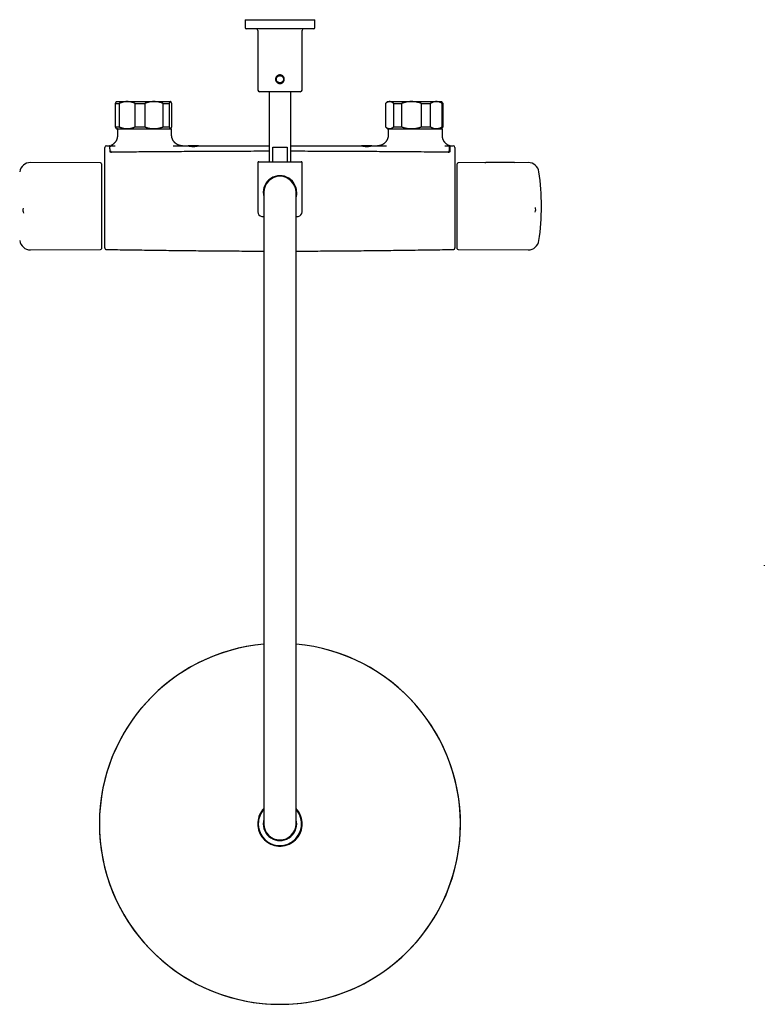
# Model space of a CAD drawing. Header units: millimetres. Extents: x 8 to 1655, y 12 to 2550.
# Tile 2 of 10: x 697 to 1110, y 740 to 1286. Entities that reach past the tile are written whole.
import ezdxf

# ---------------------------------------------------------------- set-up
doc = ezdxf.new("R2010")
doc.units = ezdxf.units.MM

msp = doc.modelspace()

# ---------------------------------------------------------------- linework, layer by layer
at = {"color": 7, "linetype": 'Continuous', "lineweight": 30}
for p, q in [((822.09, 1285.7), (822.09, 1281.2)), ((822.09, 1285.7), (841.34, 1285.7)), ((841.34, 1285.7), (860.59, 1285.7)), ((860.59, 1281.2), (860.59, 1285.7)), ((860.09, 1280.7), (822.59, 1280.7)), ((829.09, 1279.7), (829.09, 1246.7)), ((853.59, 1246.7), (853.59, 1279.7)), ((841.34, 1245.7), (830.09, 1245.7)), ((835.34, 1245.7), (835.34, 1207)), ((852.59, 1245.7), (841.34, 1245.7)), ((847.34, 1207), (847.34, 1245.7)), ((750.24, 1239.3), (752.29, 1239.3)), ((750.24, 1226.3), (750.24, 1239.3)), ((750.84, 1240.3), (750.71, 1240.17)), ((750.84, 1240.3), (756.71, 1240.3)), ((752.29, 1239.3), (752.29, 1226.3)), ((756.71, 1240.3), (771.58, 1240.3)), ((761.13, 1239.3), (766.44, 1239.3)), ((761.13, 1226.3), (761.13, 1239.3)), ((766.44, 1239.3), (766.44, 1226.3)), ((771.58, 1240.3), (780.71, 1240.3)), ((776.73, 1226.3), (776.73, 1239.3)), ((776.73, 1239.3), (779.99, 1239.3)), ((779.99, 1239.3), (779.99, 1226.3)), ((780.71, 1240.3), (780.84, 1240.3)), ((780.97, 1240.17), (780.84, 1240.3)), ((781.43, 1226.3), (781.43, 1239.3)), ((900.84, 1240.3), (899.84, 1239.3)), ((899.84, 1239.3), (899.84, 1226.3)), ((899.84, 1239.3), (899.87, 1239.3)), ((899.87, 1239.3), (899.87, 1226.3)), ((900.84, 1240.3), (902.11, 1240.3)), ((902.11, 1240.3), (914.21, 1240.3)), ((904.35, 1239.3), (908.67, 1239.3)), ((904.35, 1226.3), (904.35, 1239.3)), ((908.67, 1239.3), (908.67, 1226.3)), ((914.21, 1240.3), (927.94, 1240.3)), ((919.74, 1226.3), (919.74, 1239.3)), ((919.74, 1239.3), (924.64, 1239.3)), ((924.64, 1239.3), (924.64, 1226.3)), ((927.94, 1240.3), (930.84, 1240.3)), ((931.84, 1239.3), (930.84, 1240.3)), ((931.23, 1226.3), (931.23, 1239.3)), ((931.23, 1239.3), (931.84, 1239.3)), ((931.84, 1226.3), (931.84, 1239.3)), ((750.24, 1226.3), (752.29, 1226.3)), ((750.71, 1225.43), (750.84, 1225.3)), ((750.84, 1225.3), (756.71, 1225.3)), ((751.34, 1225.1), (751.34, 1221.45)), ((756.71, 1225.3), (771.58, 1225.3)), ((761.13, 1226.3), (766.44, 1226.3)), ((771.58, 1225.3), (772.05, 1225.3)), ((772.05, 1225.3), (781.14, 1225.3)), ((776.73, 1226.3), (779.99, 1226.3)), ((780.84, 1225.3), (780.97, 1225.43)), ((781.34, 1221.8), (781.34, 1225.1)), ((899.84, 1226.3), (900.84, 1225.3)), ((899.84, 1226.3), (899.87, 1226.3)), ((900.84, 1225.3), (902.11, 1225.3)), ((901.34, 1225.1), (901.34, 1221.8)), ((902.11, 1225.3), (914.21, 1225.3)), ((904.35, 1226.3), (908.67, 1226.3)), ((914.21, 1225.3), (922.05, 1225.3)), ((919.74, 1226.3), (924.64, 1226.3)), ((922.05, 1225.3), (931.14, 1225.3)), ((930.84, 1225.3), (931.84, 1226.3)), ((931.23, 1226.3), (931.84, 1226.3)), ((931.34, 1221.45), (931.34, 1225.1)), ((745.3, 1215.84), (746.98, 1215.84)), ((747.55, 1213), (747.57, 1212.45)), ((747.57, 1212.45), (747.57, 1212.6)), ((748, 1215.8), (748.02, 1215.8)), ((748.02, 1215.8), (750.08, 1215.8)), ((796.2, 1215.8), (790.49, 1215.8)), ((837.37, 1215), (845.31, 1215)), ((837.37, 1207), (837.37, 1215)), ((845.31, 1215), (845.31, 1207)), ((892.18, 1215.8), (886.48, 1215.8)), ((932.6, 1215.8), (934.66, 1215.8)), ((934.66, 1215.8), (934.68, 1215.8)), ((935.11, 1212.45), (935.13, 1213)), ((935.11, 1212.6), (935.11, 1212.45)), ((935.13, 1213), (935.13, 1213)), ((935.36, 1212.56), (935.37, 1212.61)), ((935.63, 1215.84), (935.63, 1215.82)), ((935.63, 1215.84), (937.3, 1215.84)), ((742, 1206.3), (703.17, 1206.47)), ((829.09, 1206.5), (829.09, 1179.17)), ((829.59, 1207), (853.09, 1207)), ((853.59, 1179.17), (853.59, 1206.5)), ((978.83, 1206.47), (940, 1206.3)), ((970.15, 1206.56), (956.35, 1206.56)), ((742.5, 1205.8), (742.5, 1180.25)), ((939.5, 1180.7), (939.5, 1205.8)), ((837.34, 1198.33), (837.34, 1197.95)), ((845.34, 1197.95), (845.34, 1198.33)), ((832.44, 1190), (832.44, 1160)), ((850.24, 1160), (850.24, 1190)), ((699.12, 1181.17), (699.12, 1181.16)), ((742.5, 1180.25), (742.5, 1158.79)), ((939.5, 1158.79), (939.5, 1180.7)), ((982.87, 1181.67), (982.87, 1181.69)), ((699.4, 1178.48), (699.4, 1178.47)), ((703.17, 1158.13), (742, 1158.29)), ((832.44, 1160), (832.44, 870)), ((850.24, 870), (850.24, 1160)), ((940, 1158.29), (978.83, 1158.13)), ((832.44, 870), (832.44, 840)), ((850.24, 840), (850.24, 870)), ((829.24, 840.66), (829.24, 839.33)), ((853.44, 839.33), (853.44, 840.66)), ((840.98, 827.9), (841.7, 827.9))]:
    msp.add_line(p, q, dxfattribs=at)
at = {"color": 7, "linetype": 'Continuous', "lineweight": 30, "flags": 128}
for points in [[(831.27, 1176.69), (832.28, 1176.57), (832.44, 1176.56)], [(850.24, 1176.56), (850.4, 1176.57), (851.4, 1176.69)], [(1109.62, 983.29), (1109.62, 983.22), (1109.62, 982.94)]]:
    msp.add_lwpolyline(points, dxfattribs=at)
at = {"color": 7, "linetype": 'Continuous', "lineweight": 30}
for centre, radius, start, end in [((822.59, 1281.2), 0.5, 180, 270), ((828.09, 1279.7), 1, 0, 90), ((854.59, 1279.7), 1, 90, 180), ((860.09, 1281.2), 0.5, 270, 0), ((830.09, 1246.7), 1, 180, 270), ((852.59, 1246.7), 1, 270, 0), ((751.54, 1225.1), 0.2, 90, 180), ((781.14, 1225.1), 0.2, 0, 90), ((901.54, 1225.1), 0.2, 90, 180), ((931.14, 1225.1), 0.2, 0, 90), ((745.3, 1214.84), 1, 90, 180), ((937.3, 1214.84), 1, 0, 90), ((703.14, 1200.47), 6, 89.75, 171.5732), ((742, 1205.8), 0.5, 0, 89.75), ((829.59, 1206.5), 0.5, 90, 180), ((853.09, 1206.5), 0.5, 0, 90), ((940, 1205.8), 0.5, 90.25, 180), ((978.86, 1200.47), 6, 8.4268, 90.25), ((856.2, 1182.3), 130, 351.5732, 8.4268), ((841.34, 1190), 9.25, 1.6914, 195.7511), ((841.34, 1190), 8.9, 0, 180), ((841.34, 1190), 9, 16.749, 44.2732), ((703, 1180.2), 4, 166.0883, 205.6116), ((831.59, 1179.17), 2.5, 180, 262.7727), ((851.09, 1179.17), 2.5, 277.2273, 0), ((979, 1180.66), 4, 336.0865, 14.7992), ((703.14, 1164.13), 6, 188.4268, 270.25), ((978.86, 1164.13), 6, 269.75, 351.5732), ((742, 1158.79), 0.5, 270.25, 0), ((940, 1158.79), 0.5, 180, 269.75), ((841.34, 840), 100, 95.1061, 270), ((841.34, 840), 100, 180, 84.8939), ((841.34, 840), 100, 95.1061, 180), ((841.34, 840), 100, 270, 84.8939), ((841.34, 840), 12.31, 136.305, 175.3891), ((841.34, 840), 12, 137.8736, 180), ((841.34, 840), 12, 137.8736, 180), ((841.34, 840), 12, 180, 42.1264), ((841.34, 840), 12.31, 4.6109, 43.695), ((841.34, 840), 12, 352.8808, 42.1264), ((841.34, 840), 12.31, 175.3891, 184.6109), ((841.34, 840), 9.28, 163.6518, 0), ((841.34, 840), 9.08, 168.7297, 0), ((841.34, 840), 9.28, 0, 16.3482), ((841.34, 840), 9.08, 0, 11.2703), ((841.34, 840), 12.31, 355.3891, 4.6109), ((841.34, 840), 12.31, 184.6109, 266.7279), ((841.34, 840), 8.9, 180, 0), ((841.34, 840), 12, 270, 352.8808), ((841.34, 840), 12.31, 273.2721, 355.3891), ((841.34, 840), 12.31, 266.7279, 273.2721)]:
    msp.add_arc(centre, radius, start, end, dxfattribs=at)
for centre, major_axis, start_param, end_param in [((828.84, 840.66), (-0.358, -0.179), 2.678052, 3.634684), ((853.84, 840.66), (0.358, -0.179), 2.648502, 3.605134), ((828.84, 839.33), (-0.358, 0.179), 2.648502, 3.605134), ((853.84, 839.33), (0.358, 0.179), 2.678052, 3.634684), ((840.98, 827.5), (0.179, -0.358), 2.678052, 3.693948), ((841.7, 827.5), (-0.179, -0.358), 2.589237, 3.605134)]:
    msp.add_ellipse(centre, major_axis=major_axis, ratio=0.99981, start_param=start_param, end_param=end_param, dxfattribs=at)
for points, knots in [([(843.76, 1252.43), (843.75, 1252.35), (843.73, 1252.19), (843.66, 1251.97), (843.58, 1251.75), (843.45, 1251.51), (843.29, 1251.27), (843.09, 1251.04), (842.85, 1250.83), (842.59, 1250.66), (842.31, 1250.52), (842.01, 1250.41), (841.7, 1250.35), (841.38, 1250.32), (841.07, 1250.34), (840.76, 1250.39), (840.45, 1250.48), (840.17, 1250.61), (839.9, 1250.78), (839.65, 1250.98), (839.45, 1251.18), (839.3, 1251.39), (839.18, 1251.59), (839.07, 1251.81), (838.99, 1252.03), (838.94, 1252.26), (838.9, 1252.49), (838.89, 1252.73), (838.91, 1252.97), (838.95, 1253.2), (839.01, 1253.43), (839.1, 1253.65), (839.22, 1253.88), (839.38, 1254.12), (839.59, 1254.36), (839.83, 1254.57), (840.09, 1254.74), (840.37, 1254.88), (840.67, 1254.98), (840.98, 1255.05), (841.29, 1255.07), (841.61, 1255.06), (841.92, 1255), (842.22, 1254.91), (842.51, 1254.78), (842.78, 1254.62), (843.02, 1254.42), (843.22, 1254.21), (843.38, 1254), (843.5, 1253.8), (843.6, 1253.59), (843.68, 1253.37), (843.74, 1253.14), (843.77, 1252.9), (843.78, 1252.66), (843.77, 1252.51), (843.76, 1252.43)], [0, 0, 0, 0, 0.015519, 0.031292, 0.046886, 0.062548, 0.083503, 0.104233, 0.125102, 0.145897, 0.166628, 0.18763, 0.208525, 0.229246, 0.250125, 0.270888, 0.291758, 0.312603, 0.333382, 0.354343, 0.375057, 0.39058, 0.406287, 0.421904, 0.437478, 0.453172, 0.468774, 0.484556, 0.500179, 0.515703, 0.531489, 0.547094, 0.562742, 0.583598, 0.604444, 0.625246, 0.64604, 0.666753, 0.687719, 0.708608, 0.729312, 0.750164, 0.77093, 0.791632, 0.812605, 0.833377, 0.854286, 0.875021, 0.890549, 0.906205, 0.921843, 0.9374, 0.953052, 0.968663, 0.984416, 1, 1, 1, 1]), ([(839.35, 1252.92), (839.34, 1252.83), (839.33, 1252.63), (839.36, 1252.39), (839.4, 1252.2), (839.44, 1252.07), (839.48, 1251.94), (839.54, 1251.81), (839.62, 1251.67), (839.72, 1251.51), (839.83, 1251.38), (839.91, 1251.29), (839.96, 1251.24), (840.01, 1251.2), (840.07, 1251.15), (840.12, 1251.11), (840.18, 1251.07), (840.24, 1251.02), (840.31, 1250.98), (840.38, 1250.94), (840.46, 1250.9), (840.55, 1250.86), (840.65, 1250.82), (840.81, 1250.76), (841.03, 1250.71), (841.25, 1250.7), (841.42, 1250.7), (841.53, 1250.71), (841.65, 1250.72), (841.76, 1250.74), (841.92, 1250.78), (842.11, 1250.85), (842.27, 1250.92), (842.37, 1250.98), (842.41, 1251.01), (842.46, 1251.04), (842.52, 1251.09), (842.59, 1251.14), (842.66, 1251.2), (842.72, 1251.25), (842.78, 1251.31), (842.84, 1251.37), (842.89, 1251.43), (842.99, 1251.56), (843.11, 1251.75), (843.23, 1252.02), (843.3, 1252.28), (843.33, 1252.48), (843.34, 1252.62), (843.34, 1252.74), (843.33, 1252.87), (843.31, 1253.03), (843.27, 1253.22), (843.2, 1253.43), (843.12, 1253.6), (843.05, 1253.73), (843, 1253.8), (842.95, 1253.89), (842.88, 1253.97), (842.8, 1254.06), (842.69, 1254.17), (842.55, 1254.29), (842.39, 1254.4), (842.21, 1254.5), (842.03, 1254.58), (841.88, 1254.62), (841.79, 1254.65), (841.71, 1254.66), (841.61, 1254.68), (841.49, 1254.69), (841.34, 1254.7), (841.15, 1254.69), (840.94, 1254.66), (840.75, 1254.61), (840.57, 1254.55), (840.4, 1254.47), (840.2, 1254.35), (840.03, 1254.22), (839.9, 1254.09), (839.81, 1253.99), (839.75, 1253.91), (839.69, 1253.84), (839.64, 1253.76), (839.57, 1253.64), (839.49, 1253.47), (839.42, 1253.27), (839.37, 1253.09), (839.36, 1252.98), (839.35, 1252.92)], [0, 0, 0, 0, 0.0227275, 0.0472889, 0.0576431, 0.0682973, 0.0792531, 0.0905116, 0.1020741, 0.1190245, 0.1359856, 0.141644, 0.1473038, 0.1529648, 0.1586271, 0.1642907, 0.1699557, 0.1755736, 0.1817693, 0.1885435, 0.1958964, 0.2038283, 0.2123396, 0.2214303, 0.2430951, 0.2652964, 0.2743399, 0.2834751, 0.2927038, 0.3020273, 0.3114471, 0.3305787, 0.3500732, 0.3540186, 0.3579789, 0.3619541, 0.3685374, 0.3764201, 0.3829899, 0.3895603, 0.3961313, 0.4027029, 0.409275, 0.4158478, 0.4408506, 0.4640077, 0.4853282, 0.5048244, 0.5121192, 0.519838, 0.5317977, 0.5446781, 0.5584838, 0.5770434, 0.5970587, 0.6040593, 0.6112225, 0.6185485, 0.6278898, 0.6377633, 0.6472125, 0.6648313, 0.6807547, 0.6949823, 0.7131387, 0.7274825, 0.7321537, 0.7370709, 0.7464618, 0.7560735, 0.7659085, 0.782798, 0.8003252, 0.8162031, 0.829487, 0.845032, 0.8628387, 0.8829072, 0.8975489, 0.9063911, 0.9142287, 0.9218011, 0.9291086, 0.936151, 0.9556782, 0.9728267, 0.9875991, 1, 1, 1, 1]), ([(750.24, 1239.3), (750.27, 1239.37), (750.33, 1239.52), (750.41, 1239.71), (750.5, 1239.89), (750.59, 1240.03), (750.66, 1240.12), (750.7, 1240.16), (750.71, 1240.16)], [0, 0, 0, 0, 0.188327, 0.376877, 0.566189, 0.755796, 0.948924, 1, 1, 1, 1]), ([(756.71, 1240.3), (756.66, 1240.3), (756.43, 1240.3), (756.02, 1240.28), (755.49, 1240.22), (754.95, 1240.14), (754.42, 1240.03), (753.88, 1239.88), (753.35, 1239.71), (752.82, 1239.52), (752.47, 1239.37), (752.29, 1239.3)], [0, 0, 0, 0, 0.034085, 0.152699, 0.271315, 0.390844, 0.510376, 0.632431, 0.75449, 0.877243, 1, 1, 1, 1]), ([(761.13, 1239.3), (760.95, 1239.37), (760.6, 1239.52), (760.07, 1239.72), (759.53, 1239.89), (758.98, 1240.03), (758.42, 1240.15), (757.86, 1240.23), (757.28, 1240.29), (756.9, 1240.29), (756.71, 1240.3)], [0, 0, 0, 0, 0.122973, 0.245942, 0.369581, 0.493217, 0.619375, 0.745529, 0.872765, 1, 1, 1, 1]), ([(771.58, 1240.3), (771.53, 1240.3), (771.27, 1240.3), (770.79, 1240.28), (770.17, 1240.22), (769.55, 1240.14), (768.92, 1240.03), (768.3, 1239.89), (767.67, 1239.71), (767.05, 1239.52), (766.64, 1239.37), (766.44, 1239.3)], [0, 0, 0, 0, 0.031426, 0.150353, 0.269282, 0.389133, 0.508986, 0.631385, 0.753788, 0.876892, 1, 1, 1, 1]), ([(776.73, 1239.3), (776.52, 1239.37), (776.11, 1239.52), (775.49, 1239.72), (774.86, 1239.89), (774.23, 1240.03), (773.58, 1240.15), (772.92, 1240.23), (772.25, 1240.29), (771.81, 1240.29), (771.58, 1240.3)], [0, 0, 0, 0, 0.122973, 0.245942, 0.369581, 0.493217, 0.619375, 0.745529, 0.872765, 1, 1, 1, 1]), ([(780.71, 1240.3), (780.7, 1240.3), (780.66, 1240.3), (780.6, 1240.28), (780.51, 1240.22), (780.42, 1240.14), (780.33, 1240.03), (780.25, 1239.88), (780.16, 1239.71), (780.07, 1239.52), (780.01, 1239.37), (779.99, 1239.3)], [0, 0, 0, 0, 0.034085, 0.152699, 0.271315, 0.390844, 0.510376, 0.632431, 0.75449, 0.877243, 1, 1, 1, 1]), ([(781.43, 1239.3), (781.41, 1239.37), (781.35, 1239.52), (781.26, 1239.72), (781.17, 1239.89), (781.08, 1240.03), (780.99, 1240.15), (780.9, 1240.23), (780.8, 1240.29), (780.74, 1240.29), (780.71, 1240.3)], [0, 0, 0, 0, 0.122973, 0.245942, 0.369581, 0.493217, 0.619375, 0.745529, 0.872765, 1, 1, 1, 1]), ([(902.11, 1240.3), (902.08, 1240.3), (901.97, 1240.3), (901.76, 1240.28), (901.49, 1240.22), (901.21, 1240.14), (900.94, 1240.02), (900.67, 1239.88), (900.4, 1239.71), (900.13, 1239.52), (899.95, 1239.37), (899.87, 1239.3)], [0, 0, 0, 0, 0.034085, 0.1527, 0.271316, 0.392046, 0.512882, 0.633735, 0.754489, 0.877243, 1, 1, 1, 1]), ([(904.35, 1239.3), (904.26, 1239.37), (904.09, 1239.52), (903.81, 1239.72), (903.54, 1239.89), (903.26, 1240.03), (902.98, 1240.15), (902.69, 1240.23), (902.4, 1240.29), (902.21, 1240.29), (902.11, 1240.3)], [0, 0, 0, 0, 0.122898, 0.245942, 0.369483, 0.493217, 0.619247, 0.745529, 0.87262, 1, 1, 1, 1]), ([(914.21, 1240.3), (914.14, 1240.3), (913.86, 1240.3), (913.34, 1240.28), (912.67, 1240.22), (912.01, 1240.14), (911.34, 1240.03), (910.66, 1239.88), (909.99, 1239.71), (909.33, 1239.52), (908.89, 1239.37), (908.67, 1239.3)], [0, 0, 0, 0, 0.0340845, 0.152699, 0.2713147, 0.3908442, 0.5103765, 0.6324315, 0.7544901, 0.8772433, 1, 1, 1, 1]), ([(919.74, 1239.3), (919.52, 1239.37), (919.08, 1239.52), (918.41, 1239.72), (917.74, 1239.89), (917.05, 1240.03), (916.35, 1240.15), (915.64, 1240.23), (914.93, 1240.29), (914.45, 1240.29), (914.21, 1240.3)], [0, 0, 0, 0, 0.122973, 0.245942, 0.369581, 0.493217, 0.619375, 0.745529, 0.872765, 1, 1, 1, 1]), ([(927.94, 1240.3), (927.9, 1240.3), (927.73, 1240.3), (927.43, 1240.28), (927.03, 1240.22), (926.63, 1240.14), (926.23, 1240.03), (925.83, 1239.89), (925.43, 1239.71), (925.04, 1239.52), (924.78, 1239.37), (924.64, 1239.3)], [0, 0, 0, 0, 0.031426, 0.150353, 0.269282, 0.389133, 0.508986, 0.631385, 0.753788, 0.876892, 1, 1, 1, 1]), ([(931.23, 1239.3), (931.1, 1239.37), (930.84, 1239.52), (930.44, 1239.72), (930.04, 1239.89), (929.63, 1240.03), (929.21, 1240.15), (928.79, 1240.23), (928.36, 1240.29), (928.08, 1240.29), (927.94, 1240.3)], [0, 0, 0, 0, 0.122973, 0.245942, 0.369581, 0.493217, 0.619375, 0.745529, 0.872765, 1, 1, 1, 1]), ([(750.71, 1225.43), (750.7, 1225.44), (750.66, 1225.47), (750.59, 1225.57), (750.5, 1225.71), (750.41, 1225.88), (750.33, 1226.07), (750.27, 1226.22), (750.24, 1226.3)], [0, 0, 0, 0, 0.066363, 0.2497, 0.436592, 0.62378, 0.811774, 1, 1, 1, 1]), ([(752.29, 1226.3), (752.47, 1226.22), (752.82, 1226.07), (753.35, 1225.88), (753.89, 1225.71), (754.44, 1225.56), (755, 1225.45), (755.57, 1225.36), (756.14, 1225.31), (756.52, 1225.3), (756.71, 1225.3)], [0, 0, 0, 0, 0.122973, 0.245942, 0.369581, 0.493217, 0.619375, 0.745529, 0.872765, 1, 1, 1, 1]), ([(756.71, 1225.3), (756.76, 1225.3), (756.99, 1225.3), (757.4, 1225.32), (757.93, 1225.37), (758.47, 1225.45), (759, 1225.57), (759.54, 1225.71), (760.07, 1225.88), (760.6, 1226.07), (760.95, 1226.22), (761.13, 1226.3)], [0, 0, 0, 0, 0.034085, 0.152699, 0.271315, 0.390844, 0.510376, 0.632431, 0.75449, 0.877243, 1, 1, 1, 1]), ([(766.44, 1226.3), (766.64, 1226.22), (767.03, 1226.08), (767.64, 1225.89), (768.24, 1225.72), (768.86, 1225.58), (769.49, 1225.46), (770.13, 1225.37), (770.77, 1225.32), (771.26, 1225.3), (771.53, 1225.3), (771.58, 1225.3)], [0, 0, 0, 0, 0.119246, 0.238489, 0.358338, 0.478183, 0.600299, 0.722411, 0.845493, 0.968574, 1, 1, 1, 1]), ([(771.58, 1225.3), (771.8, 1225.3), (772.23, 1225.31), (772.87, 1225.36), (773.51, 1225.44), (774.16, 1225.55), (774.81, 1225.69), (775.45, 1225.87), (776.09, 1226.07), (776.52, 1226.22), (776.73, 1226.3)], [0, 0, 0, 0, 0.122618, 0.245238, 0.368878, 0.492521, 0.618996, 0.745475, 0.872735, 1, 1, 1, 1]), ([(779.99, 1226.3), (780.01, 1226.22), (780.07, 1226.07), (780.16, 1225.88), (780.25, 1225.71), (780.34, 1225.56), (780.43, 1225.45), (780.52, 1225.36), (780.62, 1225.31), (780.68, 1225.3), (780.71, 1225.3)], [0, 0, 0, 0, 0.1229729, 0.2459423, 0.3695815, 0.4932168, 0.6193748, 0.7455295, 0.8727654, 1, 1, 1, 1]), ([(780.71, 1225.3), (780.72, 1225.3), (780.76, 1225.3), (780.82, 1225.32), (780.91, 1225.37), (781, 1225.45), (781.09, 1225.57), (781.17, 1225.71), (781.26, 1225.88), (781.35, 1226.07), (781.41, 1226.22), (781.43, 1226.3)], [0, 0, 0, 0, 0.034085, 0.152699, 0.271315, 0.390844, 0.510376, 0.632431, 0.75449, 0.877243, 1, 1, 1, 1]), ([(899.87, 1226.3), (899.95, 1226.22), (900.13, 1226.07), (900.4, 1225.88), (900.68, 1225.71), (900.96, 1225.56), (901.24, 1225.45), (901.53, 1225.36), (901.82, 1225.31), (902.01, 1225.3), (902.11, 1225.3)], [0, 0, 0, 0, 0.122973, 0.245942, 0.369581, 0.493217, 0.619247, 0.745529, 0.87262, 1, 1, 1, 1]), ([(902.11, 1225.3), (902.14, 1225.3), (902.25, 1225.3), (902.46, 1225.32), (902.73, 1225.37), (903, 1225.45), (903.27, 1225.57), (903.54, 1225.71), (903.82, 1225.88), (904.09, 1226.07), (904.26, 1226.22), (904.35, 1226.3)], [0, 0, 0, 0, 0.034085, 0.152582, 0.271315, 0.390737, 0.510377, 0.632337, 0.75449, 0.877169, 1, 1, 1, 1]), ([(908.67, 1226.3), (908.89, 1226.22), (909.33, 1226.07), (910, 1225.88), (910.68, 1225.71), (911.36, 1225.56), (912.06, 1225.45), (912.77, 1225.36), (913.49, 1225.31), (913.97, 1225.3), (914.21, 1225.3)], [0, 0, 0, 0, 0.122973, 0.245942, 0.369581, 0.493217, 0.619375, 0.745529, 0.872765, 1, 1, 1, 1]), ([(914.21, 1225.3), (914.27, 1225.3), (914.56, 1225.3), (915.07, 1225.32), (915.74, 1225.37), (916.41, 1225.45), (917.08, 1225.57), (917.75, 1225.71), (918.42, 1225.88), (919.08, 1226.07), (919.52, 1226.22), (919.74, 1226.3)], [0, 0, 0, 0, 0.034085, 0.152699, 0.271315, 0.390844, 0.510376, 0.632431, 0.75449, 0.877243, 1, 1, 1, 1]), ([(924.64, 1226.3), (924.77, 1226.22), (925.02, 1226.08), (925.41, 1225.89), (925.8, 1225.72), (926.2, 1225.58), (926.6, 1225.46), (927.01, 1225.37), (927.42, 1225.32), (927.73, 1225.3), (927.9, 1225.3), (927.94, 1225.3)], [0, 0, 0, 0, 0.119246, 0.238489, 0.358338, 0.478183, 0.600299, 0.722411, 0.845493, 0.968574, 1, 1, 1, 1]), ([(927.94, 1225.3), (928.07, 1225.3), (928.35, 1225.31), (928.76, 1225.36), (929.17, 1225.44), (929.59, 1225.55), (930, 1225.69), (930.41, 1225.87), (930.82, 1226.07), (931.09, 1226.22), (931.23, 1226.3)], [0, 0, 0, 0, 0.1226185, 0.2452381, 0.3688779, 0.4925208, 0.6189959, 0.7454751, 0.8727355, 1, 1, 1, 1]), ([(751.34, 1221.45), (751.33, 1221.31), (751.33, 1221.02), (751.28, 1220.6), (751.21, 1220.21), (751.13, 1219.86), (751.03, 1219.56), (750.94, 1219.3), (750.85, 1219.09), (750.77, 1218.9), (750.69, 1218.74), (750.61, 1218.59), (750.52, 1218.43), (750.4, 1218.24), (750.25, 1218.01), (750.07, 1217.76), (749.86, 1217.5), (749.62, 1217.24), (749.36, 1217), (749.08, 1216.76), (748.78, 1216.53), (748.44, 1216.32), (748.09, 1216.12), (747.85, 1216.01), (747.73, 1215.95)], [0, 0, 0, 0, 0.0640157, 0.1244869, 0.1810311, 0.2333283, 0.2811196, 0.3173569, 0.3502324, 0.3796762, 0.4056359, 0.42828, 0.4524444, 0.4861551, 0.5250023, 0.5689551, 0.6179475, 0.6718675, 0.7204481, 0.7722024, 0.8269624, 0.8845218, 0.9446357, 1, 1, 1, 1]), ([(787.34, 1215.8), (787.26, 1215.8), (787.11, 1215.8), (786.91, 1215.81), (786.75, 1215.83), (786.61, 1215.84), (786.47, 1215.86), (786.34, 1215.88), (786.13, 1215.92), (785.84, 1215.98), (785.47, 1216.09), (785.1, 1216.22), (784.73, 1216.39), (784.36, 1216.58), (784, 1216.81), (783.7, 1217.02), (783.46, 1217.22), (783.27, 1217.39), (783.09, 1217.56), (782.91, 1217.74), (782.75, 1217.93), (782.58, 1218.13), (782.41, 1218.36), (782.24, 1218.62), (782.07, 1218.92), (781.9, 1219.24), (781.75, 1219.6), (781.61, 1219.99), (781.49, 1220.41), (781.41, 1220.86), (781.35, 1221.32), (781.34, 1221.64), (781.34, 1221.8)], [0, 0, 0, 0, 0.0252818, 0.0464913, 0.0634521, 0.0778106, 0.0920934, 0.1063151, 0.1204697, 0.1596118, 0.2014896, 0.2422488, 0.2855816, 0.3307597, 0.3756545, 0.4200128, 0.447414, 0.4745311, 0.5013385, 0.5278118, 0.5539288, 0.5811213, 0.6113603, 0.6445907, 0.6807186, 0.7196205, 0.7611392, 0.8050822, 0.8512203, 0.8992887, 0.9489902, 1, 1, 1, 1]), ([(901.34, 1221.8), (901.33, 1221.64), (901.33, 1221.32), (901.27, 1220.86), (901.18, 1220.41), (901.07, 1219.99), (900.93, 1219.6), (900.77, 1219.24), (900.61, 1218.92), (900.43, 1218.62), (900.26, 1218.36), (900.09, 1218.13), (899.93, 1217.93), (899.76, 1217.74), (899.59, 1217.56), (899.41, 1217.39), (899.22, 1217.22), (898.97, 1217.02), (898.68, 1216.81), (898.32, 1216.58), (897.95, 1216.39), (897.58, 1216.22), (897.22, 1216.1), (896.89, 1216), (896.58, 1215.92), (896.32, 1215.88), (896.12, 1215.85), (895.97, 1215.83), (895.79, 1215.81), (895.58, 1215.8), (895.42, 1215.8), (895.34, 1215.8)], [0, 0, 0, 0, 0.05101, 0.100711, 0.14878, 0.194918, 0.238861, 0.280379, 0.319281, 0.355409, 0.388639, 0.418878, 0.446071, 0.472188, 0.498661, 0.525468, 0.552585, 0.579987, 0.624345, 0.66924, 0.714418, 0.75775, 0.79851, 0.834242, 0.867794, 0.900789, 0.91647, 0.932221, 0.949772, 0.972411, 1, 1, 1, 1]), ([(934.94, 1215.95), (934.82, 1216.01), (934.57, 1216.12), (934.22, 1216.32), (933.89, 1216.54), (933.6, 1216.76), (933.35, 1216.96), (933.15, 1217.15), (932.99, 1217.32), (932.85, 1217.47), (932.73, 1217.61), (932.62, 1217.74), (932.51, 1217.89), (932.38, 1218.07), (932.23, 1218.29), (932.08, 1218.56), (931.92, 1218.86), (931.77, 1219.2), (931.63, 1219.58), (931.51, 1220), (931.41, 1220.46), (931.35, 1220.95), (931.34, 1221.28), (931.34, 1221.45)], [0, 0, 0, 0, 0.056422, 0.117523, 0.174602, 0.227361, 0.275565, 0.312127, 0.345322, 0.375092, 0.401398, 0.424301, 0.448303, 0.481871, 0.520613, 0.564476, 0.613369, 0.667152, 0.725626, 0.788526, 0.855512, 0.926167, 1, 1, 1, 1]), ([(744.3, 1209.06), (744.3, 1209.23), (744.3, 1209.57), (744.3, 1210.06), (744.3, 1210.53), (744.3, 1211), (744.3, 1211.44), (744.3, 1211.86), (744.3, 1212.25), (744.3, 1212.61), (744.3, 1212.96), (744.3, 1213.27), (744.3, 1213.58), (744.3, 1213.86), (744.3, 1214.11), (744.3, 1214.33), (744.3, 1214.51), (744.3, 1214.66), (744.3, 1214.76), (744.3, 1214.82), (744.3, 1214.83), (744.3, 1214.84)], [0, 0, 0, 0, 0.0526223, 0.1050234, 0.1572664, 0.2094063, 0.2614924, 0.313571, 0.3627098, 0.4119242, 0.4612598, 0.5107578, 0.5601859, 0.6151772, 0.6700516, 0.7248675, 0.7796789, 0.8345386, 0.8895023, 0.9446322, 1, 1, 1, 1]), ([(747.23, 1212.64), (747.23, 1212.73), (747.23, 1212.91), (747.23, 1213.15), (747.23, 1213.36), (747.22, 1213.53), (747.22, 1213.67), (747.22, 1213.79), (747.22, 1213.89), (747.22, 1213.99), (747.21, 1214.16), (747.21, 1214.39), (747.21, 1214.65), (747.2, 1214.88), (747.2, 1215.09), (747.19, 1215.27), (747.19, 1215.4), (747.19, 1215.51), (747.18, 1215.57), (747.18, 1215.6), (747.18, 1215.63), (747.17, 1215.67), (747.15, 1215.72), (747.11, 1215.78), (747.06, 1215.82), (747.01, 1215.83), (746.98, 1215.83)], [0, 0, 0, 0, 0.051733, 0.098052, 0.139016, 0.174664, 0.205024, 0.229723, 0.252345, 0.27523, 0.298381, 0.37008, 0.442464, 0.514859, 0.587249, 0.659643, 0.732031, 0.788387, 0.849215, 0.870501, 0.892526, 0.916073, 0.935072, 0.955431, 0.977168, 1, 1, 1, 1]), ([(747.74, 1212.24), (747.71, 1212.24), (747.66, 1212.24), (747.58, 1212.26), (747.5, 1212.29), (747.43, 1212.32), (747.38, 1212.36), (747.34, 1212.39), (747.29, 1212.45), (747.26, 1212.51), (747.24, 1212.58), (747.23, 1212.62), (747.23, 1212.64)], [0, 0, 0, 0, 0.095165, 0.179691, 0.31802, 0.417112, 0.478653, 0.549826, 0.659629, 0.808257, 0.898296, 1, 1, 1, 1]), ([(747.49, 1215.33), (747.48, 1215.36), (747.48, 1215.41), (747.46, 1215.46), (747.46, 1215.49), (747.45, 1215.51), (747.44, 1215.51), (747.44, 1215.52), (747.43, 1215.52), (747.42, 1215.51), (747.42, 1215.49), (747.4, 1215.45), (747.39, 1215.4), (747.38, 1215.35), (747.38, 1215.32)], [0, 0, 0, 0, 0.10115, 0.204075, 0.308786, 0.358772, 0.409159, 0.459947, 0.510119, 0.557106, 0.663882, 0.773285, 0.885322, 1, 1, 1, 1]), ([(747.73, 1215.95), (747.7, 1215.94), (747.64, 1215.9), (747.57, 1215.84), (747.52, 1215.79), (747.49, 1215.74), (747.47, 1215.7), (747.45, 1215.66), (747.44, 1215.64), (747.44, 1215.62), (747.43, 1215.61), (747.43, 1215.6), (747.42, 1215.58), (747.42, 1215.57), (747.42, 1215.55), (747.41, 1215.53), (747.41, 1215.51), (747.4, 1215.49), (747.4, 1215.46), (747.39, 1215.43), (747.39, 1215.41), (747.39, 1215.4)], [0, 0, 0, 0, 0.074445, 0.144845, 0.21115, 0.27334, 0.332047, 0.38762, 0.440078, 0.468105, 0.496645, 0.528499, 0.563734, 0.602349, 0.644343, 0.689719, 0.743544, 0.801472, 0.863515, 0.929686, 1, 1, 1, 1]), ([(747.57, 1212.45), (747.57, 1212.43), (747.58, 1212.4), (747.61, 1212.37), (747.64, 1212.34), (747.67, 1212.32), (747.71, 1212.3), (747.78, 1212.27), (747.87, 1212.25), (747.97, 1212.24), (748.04, 1212.24), (748.07, 1212.24)], [0, 0, 0, 0, 0.148307, 0.27852, 0.355337, 0.424122, 0.484898, 0.621525, 0.752508, 0.878442, 1, 1, 1, 1]), ([(747.57, 1212.41), (747.58, 1212.39), (747.59, 1212.35), (747.62, 1212.31), (747.67, 1212.27), (747.71, 1212.24), (747.73, 1212.23), (747.73, 1212.23)], [0, 0, 0, 0, 0.222462, 0.461161, 0.713102, 0.974743, 1, 1, 1, 1]), ([(835.34, 1212.75), (833.07, 1212.75), (826.49, 1212.74), (815.59, 1212.71), (802.65, 1212.65), (790.22, 1212.57), (778.31, 1212.49), (767.37, 1212.41), (758.76, 1212.34), (753.78, 1212.29), (751.96, 1212.28), (751.56, 1212.28), (751.27, 1212.27), (751.08, 1212.27), (750.87, 1212.27), (750.62, 1212.27), (750.33, 1212.26), (749.99, 1212.26), (749.62, 1212.26), (749.2, 1212.26), (748.75, 1212.25), (748.26, 1212.25), (747.91, 1212.24), (747.74, 1212.24)], [0, 0, 0, 0, 0.07759, 0.225373, 0.373157, 0.52094, 0.650988, 0.781035, 0.895477, 0.945831, 0.951848, 0.957501, 0.959622, 0.961706, 0.9641, 0.966935, 0.970283, 0.974089, 0.978354, 0.983078, 0.98826, 0.993901, 1, 1, 1, 1]), ([(782.24, 1215.8), (783.77, 1215.8), (786.51, 1215.8), (789.25, 1215.8), (790.46, 1215.8)], [0, 0, 0, 0, 0.560001, 1, 1, 1, 1]), ([(790.46, 1215.8), (790.48, 1215.8), (790.52, 1215.79), (790.59, 1215.78), (790.65, 1215.78), (790.68, 1215.77), (790.71, 1215.77), (790.75, 1215.76), (790.79, 1215.75), (790.84, 1215.74), (790.91, 1215.73), (791.01, 1215.71), (791.13, 1215.69), (791.29, 1215.66), (791.45, 1215.63), (791.6, 1215.61), (791.72, 1215.59), (791.83, 1215.57), (791.95, 1215.56), (792.05, 1215.54), (792.15, 1215.53), (792.25, 1215.52), (792.41, 1215.5), (792.66, 1215.48), (792.98, 1215.47), (793.29, 1215.46), (793.58, 1215.47), (793.78, 1215.47), (793.92, 1215.48), (793.99, 1215.49), (794.07, 1215.49), (794.14, 1215.5), (794.21, 1215.5), (794.3, 1215.51), (794.41, 1215.52), (794.54, 1215.54), (794.68, 1215.56), (794.83, 1215.58), (794.99, 1215.6), (795.16, 1215.63), (795.33, 1215.66), (795.48, 1215.68), (795.59, 1215.7), (795.65, 1215.71), (795.69, 1215.72), (795.73, 1215.73), (795.76, 1215.73), (795.79, 1215.74), (795.87, 1215.75), (795.99, 1215.77), (796.12, 1215.79), (796.18, 1215.8), (796.2, 1215.8)], [0, 0, 0, 0, 0.03286, 0.067371, 0.076689, 0.086123, 0.095672, 0.105339, 0.115121, 0.125022, 0.142632, 0.163945, 0.18896, 0.217679, 0.2501, 0.269739, 0.288232, 0.30558, 0.321781, 0.336837, 0.350749, 0.363515, 0.375138, 0.418409, 0.460039, 0.500067, 0.533798, 0.568511, 0.577771, 0.5871, 0.596499, 0.605969, 0.615508, 0.625119, 0.640986, 0.658846, 0.6787, 0.700547, 0.724389, 0.750226, 0.780658, 0.807832, 0.831748, 0.840254, 0.848256, 0.855756, 0.862753, 0.869247, 0.875239, 0.919331, 0.960904, 1, 1, 1, 1]), ([(796.2, 1215.8), (800.42, 1215.8), (808.84, 1215.8), (821.48, 1215.8), (830.31, 1215.8), (834.93, 1215.8), (835.34, 1215.8)], [0, 0, 0, 0, 0.322926, 0.645852, 0.96878, 1, 1, 1, 1]), ([(847.34, 1215.8), (851.56, 1215.8), (860.19, 1215.8), (873.23, 1215.8), (882.06, 1215.8), (886.47, 1215.8)], [0, 0, 0, 0, 0.323382, 0.661691, 1, 1, 1, 1]), ([(934.87, 1212.24), (934.71, 1212.24), (934.4, 1212.25), (933.95, 1212.25), (933.55, 1212.25), (933.18, 1212.26), (932.86, 1212.26), (932.57, 1212.26), (932.27, 1212.26), (931.92, 1212.27), (931.51, 1212.27), (930.87, 1212.28), (929.99, 1212.28), (927.91, 1212.3), (923.82, 1212.34), (915.85, 1212.4), (905.42, 1212.48), (893.57, 1212.57), (881.45, 1212.64), (868.61, 1212.7), (857, 1212.74), (849.91, 1212.75), (847.34, 1212.75)], [0, 0, 0, 0, 0.005559, 0.010656, 0.01529, 0.019461, 0.023169, 0.026415, 0.029197, 0.033736, 0.038345, 0.043034, 0.055818, 0.068618, 0.114329, 0.195957, 0.341722, 0.471869, 0.602018, 0.756957, 0.911896, 1, 1, 1, 1]), ([(886.47, 1215.8), (886.49, 1215.8), (886.54, 1215.79), (886.62, 1215.78), (886.67, 1215.78), (886.71, 1215.77), (886.74, 1215.77), (886.78, 1215.76), (886.82, 1215.75), (886.87, 1215.74), (886.94, 1215.73), (887.05, 1215.71), (887.18, 1215.69), (887.34, 1215.66), (887.5, 1215.63), (887.65, 1215.61), (887.77, 1215.59), (887.89, 1215.57), (888, 1215.56), (888.11, 1215.54), (888.21, 1215.53), (888.3, 1215.52), (888.47, 1215.5), (888.72, 1215.48), (889.05, 1215.47), (889.35, 1215.46), (889.64, 1215.47), (889.84, 1215.47), (889.98, 1215.48), (890.05, 1215.49), (890.13, 1215.49), (890.2, 1215.5), (890.27, 1215.5), (890.36, 1215.51), (890.47, 1215.52), (890.59, 1215.54), (890.74, 1215.56), (890.88, 1215.58), (891.04, 1215.6), (891.21, 1215.63), (891.38, 1215.66), (891.52, 1215.68), (891.63, 1215.7), (891.69, 1215.71), (891.73, 1215.72), (891.76, 1215.73), (891.79, 1215.73), (891.82, 1215.74), (891.9, 1215.75), (892.02, 1215.77), (892.14, 1215.79), (892.19, 1215.8), (892.22, 1215.8)], [0, 0, 0, 0, 0.03286, 0.067371, 0.076689, 0.086123, 0.095672, 0.105339, 0.115121, 0.125022, 0.142632, 0.163945, 0.18896, 0.217679, 0.2501, 0.269739, 0.288233, 0.30558, 0.321782, 0.336838, 0.350749, 0.363515, 0.375138, 0.418409, 0.460039, 0.500067, 0.533798, 0.568511, 0.577771, 0.5871, 0.596499, 0.605969, 0.615508, 0.625119, 0.640987, 0.658847, 0.6787, 0.700547, 0.724389, 0.750226, 0.780658, 0.807832, 0.831749, 0.840254, 0.848257, 0.855756, 0.862753, 0.869247, 0.875239, 0.919331, 0.960904, 1, 1, 1, 1]), ([(892.22, 1215.8), (893.75, 1215.8), (896.49, 1215.8), (899.23, 1215.8), (900.44, 1215.8)], [0, 0, 0, 0, 0.56, 1, 1, 1, 1]), ([(934.61, 1212.24), (934.64, 1212.24), (934.71, 1212.24), (934.8, 1212.25), (934.88, 1212.27), (934.94, 1212.29), (935, 1212.32), (935.06, 1212.35), (935.1, 1212.4), (935.1, 1212.43), (935.11, 1212.45)], [0, 0, 0, 0, 0.121269, 0.247009, 0.377889, 0.445543, 0.514702, 0.720919, 0.851412, 1, 1, 1, 1]), ([(935.37, 1212.64), (935.37, 1212.62), (935.37, 1212.58), (935.35, 1212.51), (935.32, 1212.45), (935.27, 1212.4), (935.24, 1212.37), (935.21, 1212.35), (935.18, 1212.33), (935.14, 1212.3), (935.09, 1212.28), (935.03, 1212.26), (934.96, 1212.25), (934.9, 1212.24), (934.87, 1212.24)], [0, 0, 0, 0, 0.101438, 0.190546, 0.335529, 0.439351, 0.502234, 0.533451, 0.584291, 0.655872, 0.723437, 0.803116, 0.895164, 1, 1, 1, 1]), ([(935.29, 1215.4), (935.29, 1215.41), (935.28, 1215.44), (935.28, 1215.47), (935.27, 1215.49), (935.27, 1215.52), (935.26, 1215.54), (935.26, 1215.56), (935.25, 1215.58), (935.25, 1215.59), (935.24, 1215.61), (935.24, 1215.62), (935.23, 1215.64), (935.22, 1215.66), (935.21, 1215.7), (935.18, 1215.74), (935.15, 1215.79), (935.1, 1215.84), (935.04, 1215.9), (934.97, 1215.94), (934.94, 1215.95)], [0, 0, 0, 0, 0.074445, 0.144234, 0.209385, 0.269912, 0.325824, 0.377131, 0.421291, 0.46136, 0.497338, 0.529237, 0.560019, 0.612481, 0.668049, 0.726743, 0.788914, 0.855199, 0.925578, 1, 1, 1, 1]), ([(934.98, 1212.25), (934.98, 1212.25), (935.01, 1212.27), (935.04, 1212.3), (935.09, 1212.35), (935.1, 1212.39), (935.1, 1212.41)], [0, 0, 0, 0, 0.05124, 0.369063, 0.687045, 1, 1, 1, 1]), ([(935.3, 1215.32), (935.29, 1215.35), (935.28, 1215.39), (935.27, 1215.45), (935.26, 1215.48), (935.26, 1215.5), (935.25, 1215.51), (935.25, 1215.51), (935.24, 1215.52), (935.23, 1215.52), (935.22, 1215.5), (935.21, 1215.47), (935.2, 1215.41), (935.19, 1215.36), (935.19, 1215.33)], [0, 0, 0, 0, 0.109032, 0.215679, 0.319948, 0.36828, 0.416085, 0.463364, 0.511142, 0.562153, 0.674573, 0.785013, 0.893484, 1, 1, 1, 1]), ([(935.34, 1212.5), (935.34, 1212.51), (935.34, 1212.65), (935.34, 1212.91), (935.34, 1213.28), (935.34, 1213.62), (935.34, 1213.93), (935.34, 1214.21), (935.34, 1214.46), (935.34, 1214.68), (935.34, 1214.87), (935.33, 1215.02), (935.33, 1215.14), (935.33, 1215.23), (935.33, 1215.28), (935.32, 1215.29), (935.32, 1215.29)], [0, 0, 0, 0, 0.003713, 0.080661, 0.157796, 0.235182, 0.312454, 0.389492, 0.466372, 0.543163, 0.619926, 0.696722, 0.772238, 0.847909, 0.923803, 1, 1, 1, 1]), ([(935.63, 1215.83), (935.61, 1215.83), (935.59, 1215.83), (935.55, 1215.82), (935.52, 1215.8), (935.49, 1215.78), (935.46, 1215.74), (935.45, 1215.71), (935.44, 1215.69), (935.44, 1215.67), (935.43, 1215.64), (935.42, 1215.58), (935.42, 1215.52), (935.42, 1215.44), (935.42, 1215.33), (935.41, 1215.16), (935.41, 1214.98), (935.4, 1214.8), (935.4, 1214.62), (935.4, 1214.43), (935.4, 1214.27), (935.39, 1214.15), (935.39, 1214.06), (935.39, 1213.95), (935.39, 1213.81), (935.39, 1213.64), (935.38, 1213.45), (935.38, 1213.21), (935.38, 1212.94), (935.38, 1212.74), (935.37, 1212.64)], [0, 0, 0, 0, 0.005574, 0.01124, 0.017044, 0.023078, 0.036317, 0.052384, 0.071395, 0.090411, 0.108781, 0.162389, 0.205123, 0.245373, 0.31838, 0.38959, 0.460742, 0.51411, 0.567472, 0.620066, 0.669287, 0.690178, 0.71085, 0.735939, 0.766587, 0.802816, 0.843862, 0.890363, 0.942381, 1, 1, 1, 1]), ([(935.37, 1212.61), (935.37, 1212.76), (935.38, 1213.06), (935.38, 1213.47), (935.39, 1213.85), (935.39, 1214.19), (935.4, 1214.5), (935.4, 1214.78), (935.41, 1215.01), (935.41, 1215.21), (935.41, 1215.36), (935.42, 1215.48), (935.42, 1215.57), (935.42, 1215.63), (935.43, 1215.63), (935.43, 1215.64)], [0, 0, 0, 0, 0.080881, 0.161336, 0.241474, 0.321384, 0.401136, 0.48079, 0.5604, 0.633382, 0.70641, 0.779527, 0.852787, 0.926252, 1, 1, 1, 1]), ([(938.3, 1214.84), (938.3, 1214.83), (938.3, 1214.83), (938.3, 1214.77), (938.3, 1214.67), (938.3, 1214.54), (938.3, 1214.38), (938.3, 1214.19), (938.3, 1213.96), (938.3, 1213.72), (938.3, 1213.44), (938.3, 1213.14), (938.3, 1212.8), (938.3, 1212.42), (938.3, 1212), (938.3, 1211.56), (938.3, 1211.09), (938.3, 1210.61), (938.3, 1210.11), (938.3, 1209.59), (938.3, 1209.24), (938.3, 1209.06)], [0, 0, 0, 0, 0.052622, 0.105023, 0.157266, 0.209406, 0.261491, 0.31357, 0.362708, 0.411923, 0.461259, 0.510758, 0.560187, 0.615179, 0.670053, 0.724869, 0.77968, 0.834539, 0.889503, 0.944632, 1, 1, 1, 1]), ([(744.3, 1159.32), (744.3, 1159.32), (744.3, 1159.32), (744.3, 1159.34), (744.3, 1159.4), (744.3, 1159.51), (744.3, 1159.66), (744.3, 1159.85), (744.3, 1160.08), (744.3, 1160.35), (744.3, 1160.65), (744.3, 1161), (744.3, 1161.38), (744.3, 1161.81), (744.3, 1162.27), (744.3, 1162.77), (744.3, 1163.31), (744.3, 1163.88), (744.3, 1164.48), (744.3, 1165.12), (744.3, 1165.79), (744.3, 1166.49), (744.3, 1167.22), (744.3, 1167.98), (744.3, 1168.75), (744.3, 1169.55), (744.3, 1170.36), (744.3, 1171.21), (744.3, 1172.07), (744.3, 1172.97), (744.3, 1173.88), (744.3, 1174.8), (744.3, 1175.74), (744.3, 1176.69), (744.3, 1177.63), (744.3, 1178.55), (744.3, 1179.46), (744.3, 1180.37), (744.3, 1181.28), (744.3, 1182.2), (744.3, 1183.18), (744.3, 1184.22), (744.3, 1185.31), (744.3, 1186.4), (744.3, 1188), (744.3, 1190.09), (744.3, 1192.68), (744.3, 1195.33), (744.3, 1198.04), (744.3, 1200.8), (744.3, 1203.56), (744.3, 1206.31), (744.3, 1208.15), (744.3, 1209.06)], [0, 0, 0, 0, 0.000519, 0.016143, 0.031762, 0.047379, 0.062996, 0.078614, 0.093955, 0.109296, 0.124638, 0.139979, 0.155631, 0.171282, 0.18693, 0.202575, 0.218218, 0.233861, 0.249504, 0.265115, 0.280726, 0.296339, 0.311955, 0.327575, 0.342919, 0.358266, 0.373613, 0.388961, 0.40462, 0.420276, 0.435928, 0.451576, 0.467219, 0.48286, 0.498499, 0.513044, 0.527564, 0.542082, 0.556621, 0.571206, 0.585858, 0.603191, 0.620548, 0.63789, 0.655227, 0.696489, 0.737734, 0.77897, 0.823148, 0.867331, 0.911528, 0.955749, 1, 1, 1, 1]), ([(938.3, 1209.06), (938.3, 1208.09), (938.3, 1206.15), (938.3, 1203.22), (938.3, 1200.3), (938.3, 1197.37), (938.3, 1194.43), (938.3, 1191.82), (938.3, 1189.54), (938.3, 1187.6), (938.3, 1185.65), (938.3, 1184.06), (938.3, 1182.82), (938.3, 1181.95), (938.3, 1181.08), (938.3, 1180.22), (938.3, 1179.36), (938.3, 1178.5), (938.3, 1177.61), (938.3, 1176.69), (938.3, 1175.74), (938.3, 1174.81), (938.3, 1173.88), (938.3, 1172.98), (938.3, 1172.1), (938.3, 1171.24), (938.3, 1170.41), (938.3, 1169.58), (938.3, 1168.78), (938.3, 1167.99), (938.3, 1167.23), (938.3, 1166.5), (938.3, 1165.8), (938.3, 1165.12), (938.3, 1164.48), (938.3, 1163.88), (938.3, 1163.31), (938.3, 1162.78), (938.3, 1162.28), (938.3, 1161.82), (938.3, 1161.4), (938.3, 1161.02), (938.3, 1160.67), (938.3, 1160.36), (938.3, 1160.09), (938.3, 1159.86), (938.3, 1159.66), (938.3, 1159.51), (938.3, 1159.4), (938.3, 1159.34), (938.3, 1159.33), (938.3, 1159.32)], [0, 0, 0, 0, 0.046981, 0.093927, 0.140849, 0.187757, 0.234661, 0.281571, 0.31254, 0.34352, 0.374513, 0.405532, 0.419425, 0.433266, 0.447048, 0.460795, 0.474527, 0.488262, 0.502021, 0.517642, 0.533265, 0.54889, 0.56452, 0.580154, 0.595513, 0.610875, 0.626238, 0.641601, 0.657277, 0.672951, 0.688621, 0.704288, 0.719951, 0.735613, 0.751273, 0.766899, 0.782524, 0.798149, 0.813776, 0.829406, 0.84476, 0.860115, 0.875472, 0.890829, 0.9065, 0.922169, 0.937838, 0.953506, 0.969173, 0.984843, 1, 1, 1, 1]), ([(956.35, 1206.56), (956.26, 1206.56), (956.08, 1206.56), (955.83, 1206.54), (955.59, 1206.51), (955.36, 1206.48), (955.13, 1206.43), (954.95, 1206.39), (954.86, 1206.37), (954.84, 1206.36)], [0, 0, 0, 0, 0.177007, 0.342191, 0.495594, 0.637199, 0.807567, 0.956774, 1, 1, 1, 1]), ([(971.37, 1206.44), (971.29, 1206.45), (971.15, 1206.48), (970.92, 1206.51), (970.68, 1206.54), (970.42, 1206.56), (970.24, 1206.56), (970.15, 1206.56)], [0, 0, 0, 0, 0.197054, 0.374454, 0.567207, 0.775584, 1, 1, 1, 1]), ([(832.44, 1188.67), (832.44, 1188.67), (832.36, 1189.05), (832.33, 1189.82), (832.36, 1190.96), (832.56, 1192.08), (832.89, 1193.18), (833.36, 1194.22), (833.96, 1195.19), (834.67, 1196.08), (835.49, 1196.87), (836.38, 1197.54), (837.03, 1197.89), (837.34, 1198.05)], [0, 0, 0, 0, 0.0018702, 0.1023797, 0.2028895, 0.3033997, 0.4039102, 0.504421, 0.6049322, 0.7053965, 0.8058592, 0.9063201, 1, 1, 1, 1]), ([(845.34, 1198.04), (845.6, 1197.91), (846.2, 1197.6), (846.87, 1197.13), (847.25, 1196.76), (847.36, 1196.66)], [0, 0, 0, 0, 0.358455, 0.821073, 1, 1, 1, 1]), ([(845.34, 1197.99), (845.55, 1197.89), (845.97, 1197.68), (846.59, 1197.29), (847.2, 1196.83), (847.59, 1196.46), (847.78, 1196.28)], [0, 0, 0, 0, 0.2305564, 0.4734927, 0.7299556, 1, 1, 1, 1]), ([(849.96, 1192.59), (849.83, 1192.9), (849.66, 1193.36), (849.4, 1193.78), (849.32, 1193.91)], [0, 0, 0, 0, 0.676833, 1, 1, 1, 1]), ([(849.96, 1192.59), (850.05, 1192.22), (850.25, 1191.49), (850.35, 1190.35), (850.35, 1189.44), (850.26, 1188.92), (850.24, 1188.78)], [0, 0, 0, 0, 0.295243, 0.590487, 0.885732, 1, 1, 1, 1]), ([(850.58, 1190.27), (850.59, 1190.12), (850.59, 1189.8), (850.57, 1189.37), (850.53, 1188.97), (850.48, 1188.6), (850.41, 1188.18), (850.33, 1187.8), (850.26, 1187.56), (850.24, 1187.49)], [0, 0, 0, 0, 0.16356, 0.328092, 0.458844, 0.589714, 0.720485, 0.920004, 1, 1, 1, 1]), ([(744.31, 1159.32), (744.31, 1159.29), (744.31, 1159.23), (744.32, 1159.13), (744.34, 1159.05), (744.37, 1158.97), (744.41, 1158.87), (744.47, 1158.77), (744.54, 1158.67), (744.63, 1158.58), (744.73, 1158.5), (744.86, 1158.42), (744.99, 1158.37), (745.13, 1158.33), (745.24, 1158.33), (745.29, 1158.32)], [0, 0, 0, 0, 0.061474, 0.1272396, 0.1796751, 0.2200484, 0.3002005, 0.3834328, 0.4466529, 0.5275339, 0.6256032, 0.7095338, 0.8010593, 0.8985513, 1, 1, 1, 1]), ([(745.29, 1158.32), (749.29, 1158.27), (757.29, 1158.16), (769.29, 1157.99), (781.3, 1157.84), (793.3, 1157.71), (805.3, 1157.59), (817.3, 1157.51), (826.35, 1157.46), (831.39, 1157.45), (832.44, 1157.45)], [0, 0, 0, 0, 0.137723, 0.275445, 0.413166, 0.550885, 0.688601, 0.826314, 0.964026, 1, 1, 1, 1]), ([(850.24, 1157.45), (851.26, 1157.45), (856.28, 1157.46), (865.31, 1157.51), (877.31, 1157.59), (889.31, 1157.71), (901.31, 1157.84), (913.31, 1157.99), (925.32, 1158.16), (933.32, 1158.27), (937.32, 1158.32)], [0, 0, 0, 0, 0.035233, 0.17305, 0.31087, 0.448692, 0.586516, 0.724343, 0.862171, 1, 1, 1, 1]), ([(937.32, 1158.32), (937.37, 1158.33), (937.46, 1158.33), (937.59, 1158.36), (937.71, 1158.4), (937.82, 1158.46), (937.91, 1158.52), (937.99, 1158.6), (938.06, 1158.67), (938.12, 1158.75), (938.18, 1158.83), (938.22, 1158.91), (938.25, 1159.01), (938.28, 1159.11), (938.3, 1159.21), (938.3, 1159.29), (938.3, 1159.32)], [0, 0, 0, 0, 0.091997, 0.178887, 0.25896, 0.330871, 0.412414, 0.478135, 0.541042, 0.603739, 0.66593, 0.72983, 0.787981, 0.855725, 0.932003, 1, 1, 1, 1])]:
    msp.add_open_spline(points, degree=3, knots=knots, dxfattribs=at)

doc.saveas('drawing.dxf')
